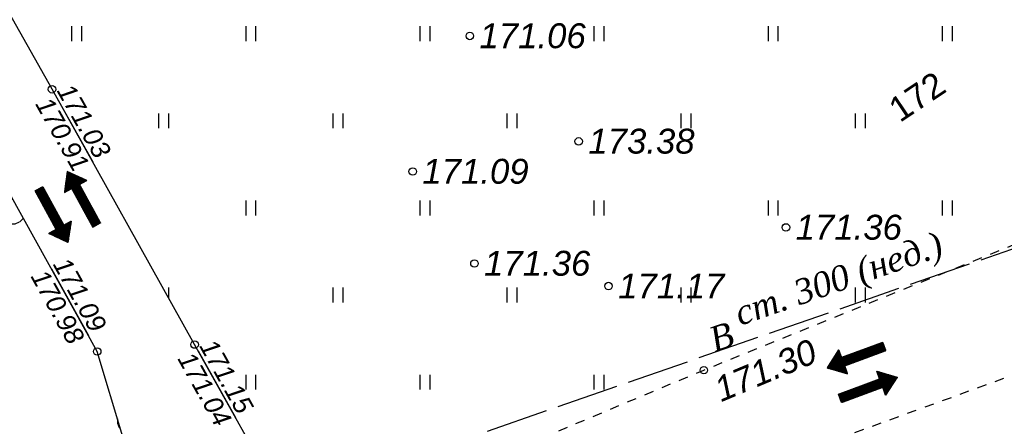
# Model space of a CAD drawing. Header units: metres. Extents: x 2193651 to 2201499, y 493187 to 494493.
# Tile 58 of 76: x 2200060 to 2200140, y 493725 to 493758. Entities that reach past the tile are written whole.
import ezdxf

# ---------------------------------------------------------------- set-up
doc = ezdxf.new("R2010")
doc.units = ezdxf.units.M
doc.set_wipeout_variables(frame=1)
doc.linetypes.add('1.5_1.5', pattern=[1.5, 0.75, -0.75])
doc.linetypes.add('10_2', pattern=[6, 5, -1])
for name, color, linetype in [('contur_line_road', 7, 'Continuous'), ('relief_point', 7, 'Continuous'), ('z_text_net_pipeline', 7, 'Continuous'), ('z_text_relief_point', 7, 'Continuous'), ('Z_text_relief_polyline', 32, 'Continuous')]:
    doc.layers.add(name, color=color, linetype=linetype)
doc.layers.add('net_pipeline', color=7, linetype='Continuous', lineweight=30)
doc.layers.add('x_polygon', color=7, linetype='Continuous', true_color=0xffffff)
doc.styles.add('Bm-431', font='timesi.ttf')
doc.styles.add('D-131', font='ariali.ttf')
doc.styles.add('R-131', font='arial.ttf')
pattern_1 = [(270, (-2190797.488, -493802.634), (14, -14), [1.2, -12.8]), (270, (-2190796.688, -493802.634), (14, -14), [1.2, -12.8]), (270, (-2190803.688, -493795.634), (14, -14), [1.2, -12.8]), (270, (-2190804.488, -493795.634), (14, -14), [1.2, -12.8])]

# ---------------------------------------------------------------- blocks, each defined once
blk = doc.blocks.new('орпав')
at = {"color": 5}
for p, q in [((264.053, 19461.347), (264.041, 19462.019)), ((264.041, 19462.019), (265.436, 19461.003)), ((264.041, 19462.016), (265.244, 19460.857)), ((264.054, 19462.01), (264.041, 19461.997)), ((264.068, 19462), (264.041, 19461.973)), ((264.041, 19461.992), (265.23, 19460.847)), ((264.081, 19461.99), (264.042, 19461.948)), ((264.095, 19461.979), (264.042, 19461.924)), ((264.042, 19461.968), (265.216, 19460.836)), ((264.042, 19461.944), (265.202, 19460.826)), ((264.042, 19461.92), (265.189, 19460.815)), ((264.109, 19461.969), (264.043, 19461.9)), ((264.123, 19461.959), (264.043, 19461.876)), ((264.043, 19461.896), (265.175, 19460.805)), ((264.043, 19461.872), (265.161, 19460.794)), ((264.137, 19461.949), (264.044, 19461.852)), ((264.151, 19461.939), (264.044, 19461.828)), ((264.044, 19461.847), (265.147, 19460.784)), ((264.044, 19461.823), (265.134, 19460.773)), ((264.165, 19461.929), (264.045, 19461.804)), ((264.179, 19461.919), (264.045, 19461.78)), ((264.193, 19461.908), (264.045, 19461.756)), ((264.045, 19461.799), (265.12, 19460.763)), ((264.207, 19461.898), (264.046, 19461.731)), ((264.221, 19461.888), (264.046, 19461.707)), ((264.235, 19461.878), (264.047, 19461.683)), ((264.248, 19461.868), (264.047, 19461.659)), ((264.262, 19461.858), (264.048, 19461.635)), ((264.276, 19461.848), (264.048, 19461.611)), ((264.29, 19461.838), (264.049, 19461.587)), ((264.304, 19461.827), (264.049, 19461.563)), ((264.318, 19461.817), (264.049, 19461.539)), ((264.332, 19461.807), (264.05, 19461.514)), ((264.346, 19461.797), (264.05, 19461.49)), ((264.36, 19461.787), (264.051, 19461.466)), ((264.128, 19461.956), (265.257, 19460.868)), ((264.229, 19461.882), (265.271, 19460.878)), ((264.329, 19461.809), (265.285, 19460.888)), ((260.526, 19461.282), (264.053, 19461.347)), ((260.526, 19461.282), (261.245, 19460.589)), ((260.54, 19460.576), (260.526, 19461.282)), ((260.583, 19461.283), (260.527, 19461.226)), ((260.559, 19461.283), (260.527, 19461.25)), ((260.534, 19461.282), (260.527, 19461.274)), ((260.527, 19461.258), (261.221, 19460.589)), ((260.527, 19461.234), (261.197, 19460.589)), ((260.631, 19461.284), (260.528, 19461.178)), ((260.607, 19461.283), (260.528, 19461.202)), ((260.528, 19461.21), (261.173, 19460.588)), ((260.528, 19461.186), (261.149, 19460.588)), ((260.679, 19461.285), (260.529, 19461.129)), ((260.655, 19461.284), (260.529, 19461.153)), ((260.529, 19461.161), (261.125, 19460.587)), ((260.529, 19461.137), (261.1, 19460.587)), ((260.727, 19461.286), (260.53, 19461.081)), ((260.703, 19461.285), (260.53, 19461.105)), ((260.53, 19461.113), (261.076, 19460.586)), ((260.53, 19461.089), (261.052, 19460.586)), ((260.53, 19461.065), (261.028, 19460.585)), ((260.776, 19461.287), (260.531, 19461.033)), ((260.751, 19461.286), (260.531, 19461.057)), ((260.531, 19461.041), (261.004, 19460.585)), ((260.531, 19461.017), (260.98, 19460.585)), ((260.848, 19461.288), (260.532, 19460.961)), ((260.824, 19461.288), (260.532, 19460.985)), ((260.8, 19461.287), (260.532, 19461.009)), ((260.532, 19460.993), (260.956, 19460.584)), ((260.896, 19461.289), (260.533, 19460.912)), ((260.872, 19461.288), (260.533, 19460.936)), ((260.944, 19461.29), (260.534, 19460.864)), ((260.92, 19461.289), (260.534, 19460.888)), ((260.993, 19461.291), (260.535, 19460.816)), ((260.968, 19461.29), (260.535, 19460.84)), ((261.041, 19461.292), (260.536, 19460.768)), ((261.065, 19461.292), (260.536, 19460.744)), ((261.017, 19461.291), (260.536, 19460.792)), ((261.113, 19461.293), (260.537, 19460.695)), ((261.089, 19461.292), (260.537, 19460.719)), ((261.161, 19461.294), (260.538, 19460.647)), ((261.137, 19461.293), (260.538, 19460.671)), ((261.21, 19461.295), (260.539, 19460.599)), ((261.185, 19461.294), (260.539, 19460.623)), ((261.234, 19461.295), (260.541, 19460.576)), ((260.551, 19461.282), (261.269, 19460.59)), ((261.258, 19461.296), (260.565, 19460.577)), ((260.575, 19461.283), (261.293, 19460.59)), ((261.282, 19461.296), (260.589, 19460.577)), ((260.599, 19461.283), (261.317, 19460.591)), ((261.306, 19461.296), (260.614, 19460.578)), ((260.623, 19461.284), (261.342, 19460.591)), ((261.33, 19461.297), (260.638, 19460.578)), ((260.647, 19461.284), (261.366, 19460.592)), ((261.354, 19461.297), (260.662, 19460.579)), ((260.671, 19461.285), (261.39, 19460.592)), ((261.378, 19461.298), (260.686, 19460.579)), ((260.695, 19461.285), (261.414, 19460.593)), ((261.402, 19461.298), (260.71, 19460.58)), ((260.719, 19461.286), (261.438, 19460.593)), ((261.427, 19461.299), (260.734, 19460.58)), ((260.743, 19461.286), (261.462, 19460.594)), ((261.451, 19461.299), (260.758, 19460.58)), ((260.768, 19461.286), (261.486, 19460.594)), ((261.475, 19461.3), (260.782, 19460.581)), ((260.792, 19461.287), (261.51, 19460.594)), ((261.499, 19461.3), (260.806, 19460.581)), ((260.816, 19461.287), (261.534, 19460.595)), ((261.523, 19461.3), (260.831, 19460.582)), ((260.84, 19461.288), (261.559, 19460.595)), ((261.547, 19461.301), (260.855, 19460.582)), ((260.864, 19461.288), (261.583, 19460.596)), ((261.571, 19461.301), (260.879, 19460.583)), ((260.888, 19461.289), (261.607, 19460.596)), ((261.595, 19461.302), (260.903, 19460.583)), ((260.912, 19461.289), (261.631, 19460.597)), ((261.62, 19461.302), (260.927, 19460.584)), ((260.936, 19461.29), (261.655, 19460.597)), ((261.644, 19461.303), (260.951, 19460.584)), ((260.96, 19461.29), (261.679, 19460.598)), ((261.668, 19461.303), (260.975, 19460.584)), ((260.985, 19461.29), (261.703, 19460.598)), ((261.692, 19461.304), (260.999, 19460.585)), ((261.009, 19461.291), (261.727, 19460.598)), ((261.716, 19461.304), (261.023, 19460.585)), ((261.033, 19461.291), (261.751, 19460.599)), ((261.74, 19461.304), (261.048, 19460.586)), ((261.057, 19461.292), (261.776, 19460.599)), ((261.764, 19461.305), (261.072, 19460.586)), ((261.081, 19461.292), (261.8, 19460.6)), ((261.788, 19461.305), (261.096, 19460.587)), ((261.105, 19461.293), (261.824, 19460.6)), ((261.812, 19461.306), (261.12, 19460.587)), ((261.129, 19461.293), (261.848, 19460.601)), ((261.837, 19461.306), (261.144, 19460.588)), ((261.153, 19461.294), (261.872, 19460.601)), ((261.861, 19461.307), (261.168, 19460.588)), ((261.177, 19461.294), (261.896, 19460.602)), ((261.885, 19461.307), (261.192, 19460.589)), ((261.202, 19461.295), (261.92, 19460.602)), ((261.909, 19461.308), (261.216, 19460.589)), ((261.226, 19461.295), (261.944, 19460.602)), ((261.933, 19461.308), (261.24, 19460.589)), ((261.25, 19461.295), (261.968, 19460.603)), ((261.957, 19461.309), (261.265, 19460.59)), ((261.274, 19461.296), (261.993, 19460.603)), ((261.981, 19461.309), (261.289, 19460.59)), ((261.298, 19461.296), (262.017, 19460.604)), ((262.005, 19461.309), (261.313, 19460.591)), ((261.322, 19461.297), (262.041, 19460.604)), ((262.029, 19461.31), (261.337, 19460.591)), ((261.346, 19461.297), (262.065, 19460.605)), ((262.054, 19461.31), (261.361, 19460.592)), ((261.37, 19461.298), (262.089, 19460.605)), ((262.078, 19461.311), (261.385, 19460.592)), ((261.394, 19461.298), (262.113, 19460.606)), ((262.102, 19461.311), (261.409, 19460.593)), ((261.419, 19461.299), (262.137, 19460.606)), ((262.126, 19461.312), (261.433, 19460.593)), ((261.443, 19461.299), (262.161, 19460.606)), ((262.15, 19461.312), (261.457, 19460.593)), ((261.467, 19461.299), (262.185, 19460.607)), ((262.174, 19461.313), (261.482, 19460.594)), ((261.491, 19461.3), (262.21, 19460.607)), ((262.198, 19461.313), (261.506, 19460.594)), ((261.515, 19461.3), (262.234, 19460.608)), ((262.222, 19461.313), (261.53, 19460.595)), ((261.539, 19461.301), (262.258, 19460.608)), ((262.246, 19461.314), (261.554, 19460.595)), ((261.563, 19461.301), (262.282, 19460.609)), ((262.271, 19461.314), (261.578, 19460.596)), ((261.587, 19461.302), (262.306, 19460.609)), ((262.295, 19461.315), (261.602, 19460.596)), ((261.611, 19461.302), (262.33, 19460.61)), ((262.319, 19461.315), (261.626, 19460.597)), ((261.636, 19461.303), (262.354, 19460.61)), ((262.343, 19461.316), (261.65, 19460.597)), ((261.66, 19461.303), (262.378, 19460.611)), ((262.367, 19461.316), (261.674, 19460.597)), ((261.684, 19461.303), (262.402, 19460.611)), ((262.391, 19461.317), (261.699, 19460.598)), ((261.708, 19461.304), (262.427, 19460.611)), ((262.415, 19461.317), (261.723, 19460.598)), ((261.732, 19461.304), (262.451, 19460.612)), ((262.439, 19461.317), (261.747, 19460.599)), ((261.756, 19461.305), (262.475, 19460.612)), ((262.463, 19461.318), (261.771, 19460.599)), ((261.78, 19461.305), (262.499, 19460.613)), ((262.488, 19461.318), (261.795, 19460.6)), ((261.804, 19461.306), (262.523, 19460.613)), ((262.512, 19461.319), (261.819, 19460.6)), ((261.828, 19461.306), (262.547, 19460.614)), ((262.536, 19461.319), (261.843, 19460.601)), ((261.853, 19461.307), (262.571, 19460.614)), ((262.56, 19461.32), (261.867, 19460.601)), ((261.877, 19461.307), (262.595, 19460.615)), ((262.584, 19461.32), (261.891, 19460.601)), ((261.901, 19461.307), (262.619, 19460.615)), ((262.608, 19461.321), (261.916, 19460.602)), ((261.925, 19461.308), (262.644, 19460.615)), ((262.632, 19461.321), (261.94, 19460.602)), ((261.949, 19461.308), (262.668, 19460.616)), ((262.656, 19461.321), (261.964, 19460.603)), ((261.973, 19461.309), (262.692, 19460.616)), ((262.68, 19461.322), (261.988, 19460.603)), ((261.997, 19461.309), (262.716, 19460.617)), ((262.705, 19461.322), (262.012, 19460.604)), ((262.021, 19461.31), (262.74, 19460.617)), ((262.729, 19461.323), (262.036, 19460.604)), ((262.045, 19461.31), (262.764, 19460.618)), ((262.753, 19461.323), (262.06, 19460.605)), ((262.07, 19461.311), (262.788, 19460.618)), ((262.777, 19461.324), (262.084, 19460.605)), ((262.094, 19461.311), (262.812, 19460.619)), ((262.801, 19461.324), (262.108, 19460.606)), ((262.118, 19461.311), (262.836, 19460.619)), ((262.825, 19461.325), (262.133, 19460.606)), ((262.142, 19461.312), (262.861, 19460.619)), ((262.849, 19461.325), (262.157, 19460.606)), ((262.166, 19461.312), (262.885, 19460.62)), ((262.873, 19461.326), (262.181, 19460.607)), ((262.19, 19461.313), (262.909, 19460.62)), ((262.897, 19461.326), (262.205, 19460.607)), ((262.214, 19461.313), (262.933, 19460.621)), ((262.922, 19461.326), (262.229, 19460.608)), ((262.238, 19461.314), (262.957, 19460.621)), ((262.946, 19461.327), (262.253, 19460.608)), ((262.262, 19461.314), (262.981, 19460.622)), ((262.97, 19461.327), (262.277, 19460.609)), ((262.287, 19461.315), (263.005, 19460.622)), ((262.994, 19461.328), (262.301, 19460.609)), ((262.311, 19461.315), (263.029, 19460.623)), ((263.018, 19461.328), (262.325, 19460.61)), ((262.335, 19461.316), (263.053, 19460.623)), ((263.042, 19461.329), (262.35, 19460.61)), ((262.359, 19461.316), (263.078, 19460.623)), ((263.066, 19461.329), (262.374, 19460.61)), ((262.383, 19461.316), (263.102, 19460.624)), ((263.09, 19461.33), (262.398, 19460.611)), ((262.407, 19461.317), (263.126, 19460.624)), ((263.114, 19461.33), (262.422, 19460.611)), ((262.431, 19461.317), (263.15, 19460.625)), ((263.139, 19461.33), (262.446, 19460.612)), ((262.455, 19461.318), (263.174, 19460.625)), ((263.163, 19461.331), (262.47, 19460.612)), ((262.479, 19461.318), (263.198, 19460.626)), ((263.187, 19461.331), (262.494, 19460.613)), ((262.504, 19461.319), (263.222, 19460.626)), ((263.211, 19461.332), (262.518, 19460.613)), ((262.528, 19461.319), (263.246, 19460.627)), ((263.235, 19461.332), (262.542, 19460.614)), ((262.552, 19461.32), (263.27, 19460.627)), ((263.259, 19461.333), (262.567, 19460.614)), ((262.576, 19461.32), (263.295, 19460.627)), ((263.283, 19461.333), (262.591, 19460.614)), ((262.6, 19461.32), (263.319, 19460.628)), ((263.307, 19461.334), (262.615, 19460.615)), ((262.624, 19461.321), (263.343, 19460.628)), ((263.331, 19461.334), (262.639, 19460.615)), ((262.648, 19461.321), (263.367, 19460.629)), ((263.356, 19461.334), (262.663, 19460.616)), ((262.672, 19461.322), (263.391, 19460.629)), ((263.38, 19461.335), (262.687, 19460.616)), ((262.696, 19461.322), (263.415, 19460.63)), ((263.404, 19461.335), (262.711, 19460.617)), ((262.721, 19461.323), (263.439, 19460.63)), ((263.428, 19461.336), (262.735, 19460.617)), ((262.745, 19461.323), (263.463, 19460.631)), ((263.452, 19461.336), (262.759, 19460.618)), ((262.769, 19461.324), (263.487, 19460.631)), ((263.476, 19461.337), (262.784, 19460.618)), ((262.793, 19461.324), (263.512, 19460.632)), ((263.5, 19461.337), (262.808, 19460.618)), ((262.817, 19461.324), (263.536, 19460.632)), ((263.524, 19461.338), (262.832, 19460.619)), ((262.841, 19461.325), (263.56, 19460.632)), ((263.548, 19461.338), (262.856, 19460.619)), ((262.865, 19461.325), (263.584, 19460.633)), ((263.573, 19461.338), (262.88, 19460.62)), ((262.889, 19461.326), (263.608, 19460.633)), ((263.597, 19461.339), (262.904, 19460.62)), ((262.913, 19461.326), (263.632, 19460.634)), ((263.621, 19461.339), (262.928, 19460.621)), ((262.938, 19461.327), (263.656, 19460.634)), ((263.645, 19461.34), (262.952, 19460.621)), ((262.962, 19461.327), (263.68, 19460.635)), ((263.669, 19461.34), (262.976, 19460.622)), ((262.986, 19461.328), (263.704, 19460.635)), ((263.693, 19461.341), (263.001, 19460.622)), ((263.01, 19461.328), (263.729, 19460.636)), ((263.717, 19461.341), (263.025, 19460.622)), ((263.034, 19461.328), (263.753, 19460.636)), ((263.741, 19461.342), (263.049, 19460.623)), ((263.058, 19461.329), (263.777, 19460.636)), ((263.765, 19461.342), (263.073, 19460.623)), ((263.082, 19461.329), (263.801, 19460.637)), ((263.79, 19461.342), (263.097, 19460.624)), ((263.106, 19461.33), (263.825, 19460.637)), ((263.814, 19461.343), (263.121, 19460.624)), ((263.13, 19461.33), (263.849, 19460.638)), ((263.838, 19461.343), (263.145, 19460.625)), ((263.155, 19461.331), (263.873, 19460.638)), ((263.862, 19461.344), (263.169, 19460.625)), ((263.179, 19461.331), (263.897, 19460.639)), ((263.886, 19461.344), (263.193, 19460.626)), ((263.203, 19461.332), (263.921, 19460.639)), ((263.91, 19461.345), (263.218, 19460.626)), ((263.227, 19461.332), (263.946, 19460.64)), ((263.934, 19461.345), (263.242, 19460.627)), ((263.251, 19461.333), (263.97, 19460.64)), ((263.958, 19461.346), (263.266, 19460.627)), ((263.275, 19461.333), (263.994, 19460.64)), ((263.982, 19461.346), (263.29, 19460.627)), ((263.299, 19461.333), (264.018, 19460.641)), ((264.007, 19461.347), (263.314, 19460.628)), ((263.323, 19461.334), (264.042, 19460.641)), ((264.031, 19461.347), (263.338, 19460.628)), ((263.347, 19461.334), (264.461, 19460.261)), ((264.429, 19461.736), (263.362, 19460.629)), ((263.372, 19461.335), (264.475, 19460.272)), ((264.443, 19461.726), (263.386, 19460.629)), ((263.396, 19461.335), (264.489, 19460.282)), ((264.457, 19461.716), (263.41, 19460.63)), ((263.42, 19461.336), (264.502, 19460.293)), ((264.471, 19461.706), (263.435, 19460.63)), ((263.444, 19461.336), (264.516, 19460.303)), ((264.485, 19461.696), (263.459, 19460.631)), ((263.468, 19461.337), (264.53, 19460.313)), ((264.499, 19461.685), (263.483, 19460.631)), ((263.492, 19461.337), (264.543, 19460.324)), ((264.513, 19461.675), (263.507, 19460.631)), ((263.516, 19461.337), (264.557, 19460.334)), ((264.527, 19461.665), (263.531, 19460.632)), ((263.54, 19461.338), (264.571, 19460.345)), ((264.541, 19461.655), (263.555, 19460.632)), ((263.564, 19461.338), (264.585, 19460.355)), ((264.555, 19461.645), (263.579, 19460.633)), ((263.589, 19461.339), (264.598, 19460.366)), ((264.569, 19461.635), (263.603, 19460.633)), ((263.613, 19461.339), (264.612, 19460.376)), ((264.582, 19461.625), (263.627, 19460.634)), ((263.637, 19461.34), (264.626, 19460.387)), ((264.596, 19461.615), (263.652, 19460.634)), ((263.661, 19461.34), (264.64, 19460.397)), ((264.61, 19461.604), (263.676, 19460.635)), ((263.685, 19461.341), (264.653, 19460.408)), ((264.624, 19461.594), (263.7, 19460.635)), ((263.709, 19461.341), (264.667, 19460.418)), ((264.638, 19461.584), (263.724, 19460.635)), ((263.733, 19461.341), (264.681, 19460.428)), ((264.652, 19461.574), (263.748, 19460.636)), ((263.757, 19461.342), (264.694, 19460.439)), ((264.666, 19461.564), (263.772, 19460.636)), ((263.781, 19461.342), (264.708, 19460.449)), ((264.68, 19461.554), (263.796, 19460.637)), ((263.806, 19461.343), (264.722, 19460.46)), ((264.694, 19461.544), (263.82, 19460.637)), ((263.83, 19461.343), (264.736, 19460.47)), ((264.708, 19461.533), (263.844, 19460.638)), ((263.854, 19461.344), (264.749, 19460.481)), ((264.722, 19461.523), (263.869, 19460.638)), ((263.878, 19461.344), (264.763, 19460.491)), ((264.735, 19461.513), (263.893, 19460.639)), ((263.902, 19461.345), (264.777, 19460.502)), ((264.749, 19461.503), (263.917, 19460.639)), ((263.926, 19461.345), (264.791, 19460.512)), ((264.763, 19461.493), (263.941, 19460.639)), ((263.95, 19461.345), (264.804, 19460.523)), ((264.777, 19461.483), (263.965, 19460.64)), ((263.974, 19461.346), (264.818, 19460.533)), ((264.791, 19461.473), (263.989, 19460.64)), ((263.999, 19461.346), (264.832, 19460.543)), ((264.805, 19461.463), (264.013, 19460.641)), ((264.023, 19461.347), (264.845, 19460.554)), ((264.819, 19461.452), (264.037, 19460.641)), ((264.045, 19461.775), (265.106, 19460.753)), ((264.046, 19461.751), (265.093, 19460.742)), ((264.046, 19461.727), (265.079, 19460.732)), ((264.046, 19461.703), (265.065, 19460.721)), ((264.047, 19461.679), (265.051, 19460.711)), ((264.047, 19461.655), (265.038, 19460.7)), ((264.047, 19461.347), (264.859, 19460.564)), ((264.048, 19461.63), (265.024, 19460.69)), ((264.048, 19461.606), (265.01, 19460.679)), ((264.049, 19461.582), (264.996, 19460.669)), ((264.049, 19461.558), (264.983, 19460.658)), ((264.05, 19461.534), (264.969, 19460.648)), ((264.05, 19461.51), (264.955, 19460.638)), ((264.05, 19461.486), (264.942, 19460.627)), ((264.374, 19461.777), (264.051, 19461.442)), ((264.051, 19461.462), (264.928, 19460.617)), ((264.051, 19461.438), (264.914, 19460.606)), ((264.388, 19461.767), (264.052, 19461.418)), ((264.402, 19461.756), (264.052, 19461.394)), ((264.052, 19461.413), (264.9, 19460.596)), ((264.052, 19461.389), (264.887, 19460.585)), ((264.415, 19461.746), (264.053, 19461.37)), ((264.053, 19461.365), (264.873, 19460.575)), ((264.833, 19461.442), (264.061, 19460.642)), ((264.847, 19461.432), (264.066, 19460.622)), ((264.861, 19461.422), (264.067, 19460.598)), ((264.875, 19461.412), (264.067, 19460.574)), ((264.889, 19461.402), (264.068, 19460.55)), ((264.902, 19461.392), (264.068, 19460.526)), ((264.916, 19461.381), (264.069, 19460.502)), ((264.93, 19461.371), (264.069, 19460.478)), ((264.944, 19461.361), (264.07, 19460.453)), ((264.958, 19461.351), (264.07, 19460.429)), ((264.972, 19461.341), (264.07, 19460.405)), ((264.986, 19461.331), (264.071, 19460.381)), ((265, 19461.321), (264.071, 19460.357)), ((265.014, 19461.31), (264.072, 19460.333)), ((265.028, 19461.3), (264.072, 19460.309)), ((265.042, 19461.29), (264.073, 19460.285)), ((265.056, 19461.28), (264.073, 19460.261)), ((265.069, 19461.27), (264.074, 19460.236)), ((265.083, 19461.26), (264.074, 19460.212)), ((265.097, 19461.25), (264.074, 19460.188)), ((265.111, 19461.24), (264.075, 19460.164)), ((265.125, 19461.229), (264.075, 19460.14)), ((265.139, 19461.219), (264.076, 19460.116)), ((265.153, 19461.209), (264.076, 19460.092)), ((265.167, 19461.199), (264.077, 19460.068)), ((265.181, 19461.189), (264.077, 19460.044)), ((265.195, 19461.179), (264.078, 19460.019)), ((265.209, 19461.169), (264.078, 19459.995)), ((265.222, 19461.158), (264.079, 19459.971)), ((265.436, 19461.003), (264.079, 19459.97)), ((265.236, 19461.148), (264.162, 19460.033)), ((265.25, 19461.138), (264.251, 19460.101)), ((265.264, 19461.128), (264.34, 19460.169)), ((265.278, 19461.118), (264.429, 19460.237)), ((264.43, 19461.736), (265.298, 19460.899)), ((265.292, 19461.108), (264.518, 19460.305)), ((264.531, 19461.662), (265.312, 19460.909)), ((265.306, 19461.098), (264.607, 19460.372)), ((264.631, 19461.589), (265.326, 19460.92)), ((265.32, 19461.088), (264.696, 19460.44)), ((264.732, 19461.516), (265.34, 19460.93)), ((265.334, 19461.077), (264.785, 19460.508)), ((264.833, 19461.442), (265.353, 19460.941)), ((265.348, 19461.067), (264.874, 19460.576)), ((264.933, 19461.369), (265.367, 19460.951)), ((265.362, 19461.057), (264.963, 19460.643)), ((265.034, 19461.296), (265.381, 19460.962)), ((265.376, 19461.047), (265.052, 19460.711)), ((265.135, 19461.222), (265.395, 19460.972)), ((265.389, 19461.037), (265.141, 19460.779)), ((265.403, 19461.027), (265.23, 19460.847)), ((265.235, 19461.149), (265.408, 19460.982)), ((265.417, 19461.017), (265.319, 19460.914)), ((265.336, 19461.076), (265.422, 19460.993)), ((265.431, 19461.006), (265.408, 19460.982)), ((260.532, 19460.969), (260.932, 19460.584)), ((260.533, 19460.944), (260.908, 19460.583)), ((260.533, 19460.92), (260.883, 19460.583)), ((260.534, 19460.896), (260.859, 19460.582)), ((260.534, 19460.872), (260.835, 19460.582)), ((260.534, 19460.848), (260.811, 19460.581)), ((260.535, 19460.824), (260.787, 19460.581)), ((260.535, 19460.8), (260.763, 19460.581)), ((260.536, 19460.776), (260.739, 19460.58)), ((260.536, 19460.752), (260.715, 19460.58)), ((260.537, 19460.727), (260.691, 19460.579)), ((260.537, 19460.703), (260.666, 19460.579)), ((260.538, 19460.679), (260.642, 19460.578)), ((260.538, 19460.655), (260.618, 19460.578)), ((260.539, 19460.631), (260.594, 19460.577)), ((260.539, 19460.607), (260.57, 19460.577)), ((260.539, 19460.583), (260.546, 19460.577)), ((264.066, 19460.642), (260.54, 19460.576)), ((264.079, 19459.97), (264.066, 19460.642)), ((264.067, 19460.618), (264.447, 19460.251)), ((264.067, 19460.594), (264.434, 19460.24)), ((264.067, 19460.57), (264.42, 19460.23)), ((264.068, 19460.545), (264.406, 19460.219)), ((264.068, 19460.521), (264.393, 19460.209)), ((264.069, 19460.497), (264.379, 19460.198)), ((264.069, 19460.473), (264.365, 19460.188)), ((264.07, 19460.449), (264.351, 19460.178)), ((264.07, 19460.425), (264.338, 19460.167)), ((264.071, 19460.401), (264.324, 19460.157)), ((264.071, 19460.377), (264.31, 19460.146)), ((264.071, 19460.353), (264.296, 19460.136)), ((264.072, 19460.328), (264.283, 19460.125)), ((264.072, 19460.304), (264.269, 19460.115)), ((264.073, 19460.28), (264.255, 19460.104)), ((264.073, 19460.256), (264.242, 19460.094)), ((264.074, 19460.232), (264.228, 19460.083)), ((264.074, 19460.208), (264.214, 19460.073)), ((264.075, 19460.184), (264.2, 19460.063)), ((264.075, 19460.16), (264.187, 19460.052)), ((264.075, 19460.136), (264.173, 19460.042)), ((264.076, 19460.111), (264.159, 19460.031)), ((264.076, 19460.087), (264.145, 19460.021)), ((264.077, 19460.063), (264.132, 19460.01)), ((264.077, 19460.039), (264.118, 19460)), ((264.078, 19460.015), (264.104, 19459.989)), ((264.078, 19459.991), (264.091, 19459.979))]:
    blk.add_line(p, q, dxfattribs=at)
blk = doc.blocks.new('длорне')
at = {"color": 1, "xscale": -1, "rotation": 2.123742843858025}
blk.add_blockref('орпав', (1319.467, -291.097), dxfattribs=at)
at = {"color": 1}
blk.add_blockref('орпав', (72.676, -316.883), dxfattribs=at)
blk = doc.blocks.new('330')
h = blk.add_hatch(color=0)
edge = h.paths.add_edge_path()
edge.add_arc((0, 0), 0.15, 0, 360.0003)
at = {"color": 0}
blk.add_circle((0, 0), 0.15, dxfattribs=at)
blk = doc.blocks.new('ж9итдщд')
at = {"layer": 'x_polygon', "true_color": 0x5d5d5d}
h = blk.add_hatch(dxfattribs=at)
h.set_pattern_fill('368', color=251, style=0, pattern_type=2)
h.set_pattern_definition([(180, (2197005.3, 493729.68), (-28, -28), [0.39, -27.61]), (157.3801, (2197005.6612, 493729.5316), (-195.99995, 84.00012), [0.39, -363.61]), (135, (2197005.937, 493729.256), (-28, 56), [0.396, -39.202]), (112.6199, (2197006.0864, 493728.8952), (-84.00012, 195.99995), [0.39, -363.61]), (90, (2197006.086, 493728.505), (-28, 28), [0.39, -27.61]), (67.3801, (2197005.937, 493728.1446), (84.00012, 195.99995), [0.39, -363.61]), (45, (2197005.661, 493727.869), (28, 56), [0.396, -39.202]), (22.6199, (2197005.3007, 493727.7194), (195.99995, 84.00012), [0.39, -363.61]), (0, (2197004.91, 493727.72), (28, 28), [0.39, -27.61]), (337.3801, (2197004.55, 493727.8687), (195.99995, -84.00012), [0.39, -363.61]), (315, (2197004.274, 493728.145), (28, -56), [0.396, -39.202]), (292.6199, (2197004.1248, 493728.505), (84.00012, -195.99995), [0.39, -363.61]), (270, (2197004.125, 493728.895), (28, -28), [0.39, -27.61]), (247.3801, (2197004.2741, 493729.2557), (-84.00012, -195.99995), [0.39, -363.61]), (225, (2197004.55, 493729.532), (-28, -56), [0.396, -39.202]), (202.6199, (2197004.9105, 493729.681), (-195.99995, -84.00012), [0.39, -363.61]), (180, (2196989.3, 493726.58), (-28, -28), [0.39, -27.61]), (157.3801, (2196989.6612, 493726.4316), (-195.99995, 84.00012), [0.39, -363.61]), (135, (2196989.937, 493726.156), (-28, 56), [0.396, -39.202]), (112.6199, (2196990.0864, 493725.7952), (-84.00012, 195.99995), [0.39, -363.61]), (90, (2196990.086, 493725.405), (-28, 28), [0.39, -27.61]), (67.3801, (2196989.937, 493725.0446), (84.00012, 195.99995), [0.39, -363.61]), (45, (2196989.661, 493724.769), (28, 56), [0.396, -39.202]), (22.6199, (2196989.3007, 493724.6194), (195.99995, 84.00012), [0.39, -363.61]), (0, (2196988.91, 493724.62), (28, 28), [0.39, -27.61]), (337.3801, (2196988.55, 493724.7687), (195.99995, -84.00012), [0.39, -363.61]), (315, (2196988.274, 493725.045), (28, -56), [0.396, -39.202]), (292.6199, (2196988.1248, 493725.405), (84.00012, -195.99995), [0.39, -363.61]), (270, (2196988.125, 493725.795), (28, -28), [0.39, -27.61]), (247.3801, (2196988.2741, 493726.1557), (-84.00012, -195.99995), [0.39, -363.61]), (225, (2196988.55, 493726.432), (-28, -56), [0.396, -39.202]), (202.6199, (2196988.9105, 493726.581), (-195.99995, -84.00012), [0.39, -363.61]), (180, (2197007.9, 493715.38), (-28, -28), [0.39, -27.61]), (157.3801, (2197008.2612, 493715.2316), (-195.99995, 84.00012), [0.39, -363.61]), (135, (2197008.537, 493714.956), (-28, 56), [0.396, -39.202]), (112.6199, (2197008.6864, 493714.5952), (-84.00012, 195.99995), [0.39, -363.61]), (90, (2197008.686, 493714.205), (-28, 28), [0.39, -27.61]), (67.3801, (2197008.537, 493713.8446), (84.00012, 195.99995), [0.39, -363.61]), (45, (2197008.261, 493713.569), (28, 56), [0.396, -39.202]), (22.6199, (2197007.9007, 493713.4194), (195.99995, 84.00012), [0.39, -363.61]), (0, (2197007.51, 493713.42), (28, 28), [0.39, -27.61]), (337.3801, (2197007.15, 493713.5687), (195.99995, -84.00012), [0.39, -363.61]), (315, (2197006.874, 493713.845), (28, -56), [0.396, -39.202]), (292.6199, (2197006.7248, 493714.205), (84.00012, -195.99995), [0.39, -363.61]), (270, (2197006.725, 493714.595), (28, -28), [0.39, -27.61]), (247.3801, (2197006.8741, 493714.9557), (-84.00012, -195.99995), [0.39, -363.61]), (225, (2197007.15, 493715.232), (-28, -56), [0.396, -39.202]), (202.6199, (2197007.5105, 493715.381), (-195.99995, -84.00012), [0.39, -363.61]), (180, (2196993, 493710.68), (-28, -28), [0.39, -27.61]), (157.3801, (2196993.3612, 493710.5316), (-195.99995, 84.00012), [0.39, -363.61]), (135, (2196993.637, 493710.256), (-28, 56), [0.396, -39.202]), (112.6199, (2196993.7864, 493709.8952), (-84.00012, 195.99995), [0.39, -363.61]), (90, (2196993.786, 493709.505), (-28, 28), [0.39, -27.61]), (67.3801, (2196993.637, 493709.1446), (84.00012, 195.99995), [0.39, -363.61]), (45, (2196993.361, 493708.869), (28, 56), [0.396, -39.202]), (22.6199, (2196993.0007, 493708.7194), (195.99995, 84.00012), [0.39, -363.61]), (0, (2196992.61, 493708.72), (28, 28), [0.39, -27.61]), (337.3801, (2196992.25, 493708.8687), (195.99995, -84.00012), [0.39, -363.61]), (315, (2196991.974, 493709.145), (28, -56), [0.396, -39.202]), (292.6199, (2196991.8248, 493709.505), (84.00012, -195.99995), [0.39, -363.61]), (270, (2196991.825, 493709.895), (28, -28), [0.39, -27.61]), (247.3801, (2196991.9741, 493710.2557), (-84.00012, -195.99995), [0.39, -363.61]), (225, (2196992.25, 493710.532), (-28, -56), [0.396, -39.202]), (202.6199, (2196992.6105, 493710.681), (-195.99995, -84.00012), [0.39, -363.61])])
h.paths.add_polyline_path([(2197003.591, 493792.347), (2197007.245, 493784.599), (2197012.396, 493771.595), (2197013.303, 493768.717), (2197013.755, 493765.172), (2197013.744, 493764.926), (2197013.051, 493762.005), (2197010.054, 493756.444), (2197001.084, 493744.048), (2196996.756, 493738.032), (2196989.045, 493728.715), (2196979.818, 493719.303), (2196969.79, 493710.676), (2196959.073, 493702.914), (2196947.777, 493696.096), (2196936.014, 493690.302), (2196935.73, 493690.177), (2196923.598, 493685.452), (2196908.305, 493680.759), (2196882.982, 493674.593), (2196893.518, 493655.618), (2196897.201, 493651.975), (2196899.236, 493650.912), (2196903.166, 493650.58), (2196904.718, 493650.696), (2196933.538, 493661.028), (2196984.812, 493680.146), (2197025.684, 493695.292), (2197058.928, 493707.614), (2197062.618, 493710.19), (2197065.629, 493713.328), (2197067.742, 493716.88), (2197068.796, 493720.718), (2197068.65, 493724.382), (2197066.59, 493731.244), (2197043.562, 493772.774), (2197040.04, 493779.165), (2197008.438, 493790.5)])
h = blk.add_hatch(dxfattribs=at)
h.set_pattern_fill('401', color=251, style=0, pattern_type=2)
h.set_pattern_definition(pattern_1)
h.paths.add_polyline_path([(2197170.323, 493691.548), (2197197.417, 493701.844), (2197190.132, 493721.998), (2197187.812, 493724.736), (2197184.087, 493726.608), (2197158.772, 493732.656), (2197146.945, 493731.804), (2197112.266, 493719.197), (2197072.294, 493703.572), (2197074.592, 493695.727), (2197098.568, 493654.439), (2197107.089, 493641.565), (2197115.934, 493645.013), (2197109.194, 493652.564), (2197096.563, 493667.906), (2197085.643, 493685.241), (2197083.261, 493689.876), (2197090.736, 493702.739), (2197095.467, 493703.434), (2197110.263, 493711.966), (2197117.538, 493714.811), (2197135.363, 493721.424), (2197144.378, 493721.902), (2197155.905, 493722.4), (2197162.698, 493717.755)])
at = {"color": 251, "lineweight": 25, "true_color": 0x5d5d5d}
for p, q in [((2197063.238, 493751.809, 341.82), (2197066.233, 493746.493, 341.82)), ((2197062.914, 493737.875), (2197065.88, 493732.526)), ((2197074.703, 493731.292, 342.08), (2197077.695, 493725.938, 342.08))]:
    blk.add_line(p, q, dxfattribs=at)
at = {"layer": 'contur_line_road', "color": 251, "true_color": 0x5d5d5d, "flags": 128}
for points in [[(2197082.946, 493716.181), (2197081.834, 493718.572), (2197074.418, 493731.8), (2197062.952, 493752.316), (2197054.902, 493766.604), (2197025.562, 493819.65)], [(2196874.414, 493690.07), (2196882.95, 493674.652), (2196893.518, 493655.618), (2196897.201, 493651.975), (2196899.236, 493650.912), (2196903.166, 493650.58), (2196904.718, 493650.696), (2196933.538, 493661.028), (2196984.812, 493680.146), (2197025.684, 493695.292), (2197058.928, 493707.614), (2197062.618, 493710.19), (2197065.629, 493713.328), (2197067.742, 493716.88), (2197068.796, 493720.718), (2197068.65, 493724.382), (2197066.59, 493731.244), (2197043.562, 493772.774), (2197019.27, 493816.85)]]:
    blk.add_lwpolyline(points, dxfattribs=at)
at = {"layer": 'contur_line_road', "color": 251, "linetype": '1.5_1.5', "true_color": 0x5d5d5d, "flags": 128}
for points in [[(2197082.946, 493716.18), (2197115.371, 493729.758), (2197156.325, 493746.317), (2197158.292, 493750.935), (2197146.894, 493774.522), (2197150.992, 493776.819), (2197150.992, 493776.819), (2197154.216, 493778.587)], [(2197107.089, 493641.565), (2197098.568, 493654.439), (2197074.592, 493695.727), (2197072.294, 493703.572), (2197112.266, 493719.197), (2197146.945, 493731.804), (2197158.862, 493732.662)]]:
    blk.add_lwpolyline(points, dxfattribs=at)
at = {"layer": 'net_pipeline', "color": 251, "linetype": '10_2', "true_color": 0x5d5d5d, "flags": 128}
blk.add_lwpolyline([(2197187.71, 493755.96), (2197059.409, 493711.46), (2197001.318, 493689.953), (2196875.68, 493643.44), (2196677.774, 493570.565)], dxfattribs=at)
at = {"layer": 'relief_point', "color": 251, "true_color": 0x5d5d5d, "xscale": 2, "yscale": 2, "zscale": 2, "rotation": 359.4021428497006}
for p in [(2197096.548, 493756.601, 342.12), (2197105.301, 493748.13, 346.76), (2197091.955, 493745.709, 342.18), (2197121.969, 493741.215, 342.72), (2197096.918, 493738.317, 342.72), (2197107.699, 493736.504, 342.34), (2197115.369, 493729.744, 342.6)]:
    blk.add_blockref('330', p, dxfattribs=at)
at = {"layer": 'relief_point', "color": 251, "true_color": 0x5d5d5d, "xscale": 2, "yscale": 2, "zscale": 2}
for p in [(2197062.952, 493752.316, 341.82), (2197074.418, 493731.8, 342.08), (2197066.59, 493731.244, 341.96)]:
    blk.add_blockref('330', p, dxfattribs=at)
at = {"layer": 'z_text_net_pipeline', "color": 251, "true_color": 0x5d5d5d, "style": 'Bm-431'}
for s, p in [(' ст. 300 (нед.)', (2197117.565, 493733.051)), ('В', (2197116.234, 493731.178))]:
    blk.add_text(s, height=2, rotation=19.12857, dxfattribs=at).set_placement(p)
at = {"layer": 'z_text_relief_point', "color": 251, "true_color": 0x5d5d5d, "style": 'D-131'}
for s, p in [(' 171.06', (2197096.548, 493755.618, 342.12)), (' 173.38', (2197105.301, 493747.147, 346.76)), (' 171.09', (2197091.955, 493744.726, 342.18)), (' 171.36', (2197121.969, 493740.232, 342.72)), (' 171.36', (2197096.918, 493737.334, 342.72)), (' 171.17', (2197107.699, 493735.505, 342.34))]:
    blk.add_text(s, height=2, dxfattribs=at).set_placement(p)
for s, height, rotation, p in [('171.03', 1.5, 299.39734, (2197063.304, 493752.202, 341.82)), ('170.91', 1.5, 299.39734, (2197061.574, 493751.133, 341.82)), ('171.09', 1.5, 299.00796, (2197062.989, 493738.255)), ('170.98', 1.5, 299.00796, (2197061.204, 493737.281)), ('171.15', 1.5, 299.19999, (2197074.77, 493731.684, 342.08)), (' 171.30', 2, 22.72246, (2197116.039, 493726.866, 342.6)), ('171.04', 1.5, 299.19999, (2197073.011, 493730.666, 342.08))]:
    blk.add_text(s, height=height, rotation=rotation, dxfattribs=at).set_placement(p)
at = {"layer": 'Z_text_relief_polyline', "color": 251, "true_color": 0x5d5d5d, "insert": (2197132.507, 493751.726, 344), "char_height": 2, "attachment_point": 5, "rotation": 33.77267, "line_spacing_factor": 0.885, "style": 'R-131', "bg_fill": 3, "box_fill_scale": 1.2, "bg_fill_color": 256, "bg_fill_true_color": 13158600, "bg_fill_transparency": 11442928}
blk.add_mtext('\\A1;172', dxfattribs=at)
at = {"layer": 'x_polygon', "true_color": 0x5d5d5d}
h = blk.add_hatch(dxfattribs=at)
h.set_pattern_fill('401', color=251, style=0, pattern_type=2)
h.set_pattern_definition(pattern_1)
h.paths.add_polyline_path([(2197118.482, 493878.579), (2197153.648, 493898.093), (2197179.149, 493851.456), (2197191.293, 493827.437), (2197156.41, 493808.18), (2197141.866, 493834.845), (2197115.549, 493820.299), (2197088.947, 493805.868), (2197087.843, 493802.918), (2197095.857, 493787.362), (2197094.249, 493786.637), (2197054.902, 493766.604), (2197062.952, 493752.316), (2197074.418, 493731.8), (2197081.834, 493718.572), (2197082.946, 493716.18), (2197115.371, 493729.758), (2197156.325, 493746.317), (2197158.292, 493750.935), (2197146.894, 493774.522), (2197150.992, 493776.819), (2197154.214, 493778.586), (2197149.331, 493787.272), (2197191.307, 493810.866), (2197204.441, 493787.498), (2197202.71, 493786.525), (2197193.684, 493781.451), (2197198.501, 493773.487), (2197203.229, 493765.956), (2197220.887, 493779.059), (2197223.466, 493784.604), (2197220.109, 493782.854), (2197216.316, 493790.13), (2197216.296, 493790.167), (2197202.496, 493816.639), (2197217.245, 493824.328), (2197231.046, 493797.856), (2197234.858, 493790.543), (2197225.855, 493785.849), (2197222.396, 493777.855), (2197204.346, 493764.276), (2197208.896, 493757.456), (2197207.633, 493748.822), (2197197.503, 493742.147), (2197197.971, 493737.142), (2197215.366, 493719.3), (2197218.51, 493725.447), (2197213.317, 493733.658), (2197217.524, 493736.319), (2197222.717, 493728.108), (2197225.489, 493725.294), (2197227.716, 493729.811), (2197245.73, 493721.329), (2197239.7, 493705.205), (2197245.095, 493702.748), (2197249.406, 493703.864), (2197258.781, 493702.658), (2197266.925, 493705.636), (2197274.888, 493683.857), (2197266.745, 493680.879), (2197214.866, 493661.91), (2197217.173, 493655.648), (2197217.961, 493655.866), (2197218.525, 493654.179), (2197216.583, 493653.413), (2197201.074, 493647.616), (2197121.758, 493619.02), (2197119.669, 493618.289), (2197120.488, 493616.839), (2197131.225, 493620.208), (2197217.523, 493652.099), (2197288.715, 493682.079), (2197288.076, 493683.499), (2197276.666, 493709.379), (2197261.618, 493744.218), (2197251.129, 493769.249), (2197240.337, 493794.063), (2197212.675, 493855.295), (2197200.544, 493881.183), (2197191.485, 493902.379), (2197185.027, 493917.047), (2197167.95, 493955.707), (2197156.902, 493981.864), (2197136.663, 494027.138), (2197120.074, 494062.773), (2197117.454, 494073.952), (2197111.652, 494083.584), (2197105.823, 494086.643), (2197100.981, 494086.533), (2197082.342, 494075.207), (2197062.368, 494062.736), (2197061.419, 494054.933), (2197072.314, 494060.082), (2197072.748, 494048.752), (2197072.969, 494042.992), (2197070.842, 494034.494), (2197047.705, 494019.542), (2197030.256, 494007.393), (2197025.72, 494004.235), (2196987.865, 493986.28), (2196960.221, 493976.996), (2196946.217, 493975.093), (2196938.054, 493977.725), (2196972.344, 493915.614), (2196974.835, 493916.96), (2196973.744, 493919.712), (2196981.258, 493923.95), (2196983.588, 493920.049), (2196987.038, 493921.93), (2196985.14, 493925.398), (2196992.807, 493929.533), (2197006.927, 493937.066), (2197008.94, 493935.689), (2197011.766, 493935.096), (2197020.077, 493939.307), (2197018.451, 493942.095), (2197016.216, 493946.03), (2197010.177, 493942.6), (2197011.013, 493941.129), (2197010.065, 493940.591), (2197007.895, 493944.411), (2197004.127, 493942.271), (2197003.485, 493943.4), (2197005.12, 493944.329), (2196999.712, 493953.849), (2196998.317, 493953.057), (2196997.632, 493954.264), (2197001.338, 493956.369), (2196998.888, 493960.682), (2196999.956, 493961.289), (2197000.902, 493959.623), (2197004.747, 493961.807), (2197001.67, 493967.225), (2197002.743, 493967.835), (2197003.678, 493966.189), (2197006.534, 493967.812), (2197004.592, 493971.231), (2197009.468, 493974.001), (2197011.41, 493970.582), (2197013.778, 493971.926), (2197012.914, 493973.448), (2197013.984, 493974.056), (2197017.015, 493968.72), (2197020.92, 493970.938), (2197020.048, 493972.473), (2197021.145, 493973.096), (2197023.591, 493968.791), (2197026.982, 493970.717), (2197027.627, 493969.582), (2197026.27, 493968.811), (2197031.717, 493959.223), (2197033.074, 493959.994), (2197033.688, 493958.913), (2197030.014, 493956.827), (2197032.2, 493952.978), (2197031.271, 493952.45), (2197030.451, 493953.894), (2197024.293, 493950.397), (2197026.434, 493946.629), (2197028.117, 493943.706), (2197031.206, 493943.296), (2197033.573, 493941.369), (2197034.507, 493938.252), (2197034.218, 493935.999), (2197032.997, 493934.074), (2197014.957, 493923.529), (2196997.054, 493911.862), (2196996.346, 493912.994), (2196982.56, 493903.999), (2196980.925, 493906.336), (2196978.365, 493904.708), (2196983.48, 493895.442), (2196993.596, 493877.201), (2197003.95, 493881.948), (2197015.711, 493881.575), (2197026.092, 493868.959), (2197033.594, 493864.764), (2197042.104, 493868.291), (2197054.771, 493873.984), (2197062.204, 493875.586), (2197076.186, 493872.188), (2197085.883, 493867.4), (2197112.021, 493821.398), (2197114.777, 493822.475), (2197092.307, 493863.811)])
h.paths.add_polyline_path([(2197073.233, 494000.543), (2197078.907, 494003.804), (2197082.94, 493996.788), (2197077.265, 493993.526)])
h.paths.add_polyline_path([(2197126.717, 493940.088), (2197128.655, 493934.81), (2197122.639, 493932.601), (2197120.701, 493937.879), (2197119.061, 493937.261), (2197116.577, 493943.323), (2197114.859, 493942.619), (2197108.468, 493958.215), (2197117.733, 493962.012)])
h.paths.add_polyline_path([(2197208.989, 493775.811), (2197200.995, 493770.766), (2197198.013, 493775.622), (2197206.162, 493780.634), (2197207.169, 493781.253), (2197210.156, 493776.547)])
h.paths.add_polyline_path([(2197160.883, 493935.198), (2197164.786, 493937.264), (2197167.426, 493932.278), (2197163.524, 493930.212)])
h.paths.add_polyline_path([(2197233.748, 493736.041), (2197231.117, 493740.756), (2197238.554, 493744.906), (2197241.185, 493740.191)])
h.paths.add_polyline_path([(2197239.083, 493774.394), (2197241.03, 493770.289), (2197235.381, 493767.609), (2197233.434, 493771.714)])
h.paths.add_polyline_path([(2197208.304, 493837.598), (2197212.116, 493839.811), (2197215.059, 493834.742), (2197211.247, 493832.529)])
h.paths.add_polyline_path([(2197076.563, 493984.242), (2197077.321, 493982.392), (2197075.471, 493981.633), (2197074.712, 493983.484)])
at = {"color": 7, "lineweight": 0, "true_color": 0xffffff}
blk.add_wipeout([(2197379.001, 493517.103), (2197495.512, 493517.103), (2197495.512, 494487.366), (2196201.796, 494487.366), (2196201.796, 493187.366), (2197495.512, 493187.366), (2197495.512, 493517.103), (2196554.68, 493517.103), (2196554.68, 493858.249), (2197070.734, 494090.366), (2197224.867, 494090.366), (2197276.818, 493979.65), (2197379.001, 493803.734)], dxfattribs=at)

msp = doc.modelspace()

# ---------------------------------------------------------------- block references
at = {"color": 1, "lineweight": 100}
msp.add_blockref('ж9итдщд', (3000, 0), dxfattribs=at)

# ---------------------------------------------------------------- next in the draw order: block references
at = {"color": 1}
for p, rotation in [((2182935.136, 485183.968), 297.5540800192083), ((2206132.933, 475547.105), 19.2801921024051)]:
    msp.add_blockref('длорне', p, dxfattribs=dict(at, rotation=rotation))

doc.saveas('drawing.dxf')
